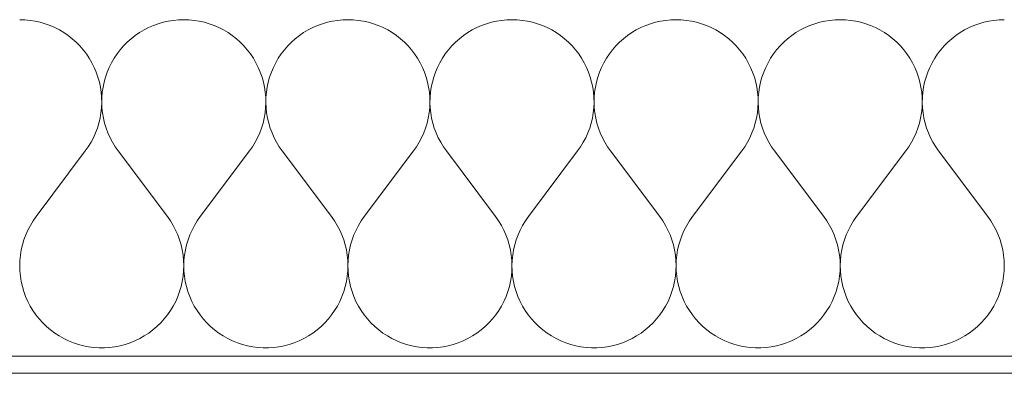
# Model space of a CAD drawing. Extents: x 100 to 2982, y 37 to 2050.
# Tile 19 of 135: x 998 to 1055, y 575 to 595. Entities that reach past the tile are written whole.
import ezdxf
from ezdxf.xclip import XClip

# ---------------------------------------------------------------- set-up
doc = ezdxf.new("R2010")
doc.units = 0
doc.header["$MEASUREMENT"] = 0
doc.header["$XCLIPFRAME"] = 0
doc.layers.add('420-K Ściany', color=7, linetype='Continuous')
doc.layers.add('820-G Rysunki Obrazki', color=7, linetype='Continuous')

# ---------------------------------------------------------------- blocks, each defined once
blk = doc.blocks.new('*X14')
at = {"layer": '420-K Ściany', "color": 174, "linetype": 'Continuous', "lineweight": 5, "ltscale": 0.2}
for p, q in [((998.238, 595.023), (997.937, 595.033)), ((998.538, 594.995), (998.238, 595.023)), ((998.835, 594.947), (998.538, 594.995)), ((999.129, 594.881), (998.835, 594.947)), ((999.418, 594.796), (999.129, 594.881)), ((1006.268, 594.881), (1005.979, 594.796)), ((1006.562, 594.947), (1006.268, 594.881)), ((1006.86, 594.995), (1006.562, 594.947)), ((1007.16, 595.023), (1006.86, 594.995)), ((1007.461, 595.033), (1007.16, 595.023)), ((1007.762, 595.023), (1007.461, 595.033)), ((1008.062, 594.995), (1007.762, 595.023)), ((1008.359, 594.947), (1008.062, 594.995)), ((1008.653, 594.881), (1008.359, 594.947)), ((1008.942, 594.796), (1008.653, 594.881)), ((1015.792, 594.881), (1015.503, 594.796)), ((1016.086, 594.947), (1015.792, 594.881)), ((1016.384, 594.995), (1016.086, 594.947)), ((1016.683, 595.023), (1016.384, 594.995)), ((1016.984, 595.033), (1016.683, 595.023)), ((1017.286, 595.023), (1016.984, 595.033)), ((1017.585, 594.995), (1017.286, 595.023)), ((1017.883, 594.947), (1017.585, 594.995)), ((1018.177, 594.881), (1017.883, 594.947)), ((1018.466, 594.796), (1018.177, 594.881)), ((1025.316, 594.881), (1025.027, 594.796)), ((1025.61, 594.947), (1025.316, 594.881)), ((1025.907, 594.995), (1025.61, 594.947)), ((1026.207, 595.023), (1025.907, 594.995)), ((1026.508, 595.033), (1026.207, 595.023)), ((1026.809, 595.023), (1026.508, 595.033)), ((1027.109, 594.995), (1026.809, 595.023)), ((1027.407, 594.947), (1027.109, 594.995)), ((1027.701, 594.881), (1027.407, 594.947)), ((1027.99, 594.796), (1027.701, 594.881)), ((1034.84, 594.881), (1034.551, 594.796)), ((1035.134, 594.947), (1034.84, 594.881)), ((1035.431, 594.995), (1035.134, 594.947)), ((1035.731, 595.023), (1035.431, 594.995)), ((1036.032, 595.033), (1035.731, 595.023)), ((1036.333, 595.023), (1036.032, 595.033)), ((1036.633, 594.995), (1036.333, 595.023)), ((1036.93, 594.947), (1036.633, 594.995)), ((1037.224, 594.881), (1036.93, 594.947)), ((1037.513, 594.796), (1037.224, 594.881)), ((1044.364, 594.881), (1044.075, 594.796)), ((1044.658, 594.947), (1044.364, 594.881)), ((1044.955, 594.995), (1044.658, 594.947)), ((1045.255, 595.023), (1044.955, 594.995)), ((1045.556, 595.033), (1045.255, 595.023)), ((1045.857, 595.023), (1045.556, 595.033)), ((1046.157, 594.995), (1045.857, 595.023)), ((1046.454, 594.947), (1046.157, 594.995)), ((1046.748, 594.881), (1046.454, 594.947)), ((1047.037, 594.796), (1046.748, 594.881)), ((1053.887, 594.881), (1053.598, 594.796)), ((1054.181, 594.947), (1053.887, 594.881)), ((1054.479, 594.995), (1054.181, 594.947)), ((1054.779, 595.023), (1054.479, 594.995)), ((1055.08, 595.033), (1054.779, 595.023)), ((999.701, 594.694), (999.418, 594.796)), ((999.977, 594.573), (999.701, 594.694)), ((1000.245, 594.436), (999.977, 594.573)), ((1000.504, 594.281), (1000.245, 594.436)), ((1005.152, 594.436), (1004.893, 594.281)), ((1005.42, 594.573), (1005.152, 594.436)), ((1005.696, 594.694), (1005.42, 594.573)), ((1005.979, 594.796), (1005.696, 594.694)), ((1009.225, 594.694), (1008.942, 594.796)), ((1009.501, 594.573), (1009.225, 594.694)), ((1009.769, 594.436), (1009.501, 594.573)), ((1010.028, 594.281), (1009.769, 594.436)), ((1014.676, 594.436), (1014.417, 594.281)), ((1014.944, 594.573), (1014.676, 594.436)), ((1015.22, 594.694), (1014.944, 594.573)), ((1015.503, 594.796), (1015.22, 594.694)), ((1018.749, 594.694), (1018.466, 594.796)), ((1019.025, 594.573), (1018.749, 594.694)), ((1019.293, 594.436), (1019.025, 594.573)), ((1019.552, 594.281), (1019.293, 594.436)), ((1024.2, 594.436), (1023.941, 594.281)), ((1024.468, 594.573), (1024.2, 594.436)), ((1024.744, 594.694), (1024.468, 594.573)), ((1025.027, 594.796), (1024.744, 594.694)), ((1028.273, 594.694), (1027.99, 594.796)), ((1028.549, 594.573), (1028.273, 594.694)), ((1028.817, 594.436), (1028.549, 594.573)), ((1029.076, 594.281), (1028.817, 594.436)), ((1033.724, 594.436), (1033.465, 594.281)), ((1033.991, 594.573), (1033.724, 594.436)), ((1034.268, 594.694), (1033.991, 594.573)), ((1034.551, 594.796), (1034.268, 594.694)), ((1037.797, 594.694), (1037.513, 594.796)), ((1038.073, 594.573), (1037.797, 594.694)), ((1038.341, 594.436), (1038.073, 594.573)), ((1038.599, 594.281), (1038.341, 594.436)), ((1043.247, 594.436), (1042.989, 594.281)), ((1043.515, 594.573), (1043.247, 594.436)), ((1043.791, 594.694), (1043.515, 594.573)), ((1044.075, 594.796), (1043.791, 594.694)), ((1047.32, 594.694), (1047.037, 594.796)), ((1047.596, 594.573), (1047.32, 594.694)), ((1047.864, 594.436), (1047.596, 594.573)), ((1048.123, 594.281), (1047.864, 594.436)), ((1052.771, 594.436), (1052.512, 594.281)), ((1053.039, 594.573), (1052.771, 594.436)), ((1053.315, 594.694), (1053.039, 594.573)), ((1053.598, 594.796), (1053.315, 594.694)), ((1000.753, 594.111), (1000.504, 594.281)), ((1000.99, 593.925), (1000.753, 594.111)), ((1001.215, 593.725), (1000.99, 593.925)), ((1001.426, 593.511), (1001.215, 593.725)), ((1004.183, 593.725), (1003.971, 593.511)), ((1004.408, 593.925), (1004.183, 593.725)), ((1004.645, 594.111), (1004.408, 593.925)), ((1004.893, 594.281), (1004.645, 594.111)), ((1010.276, 594.111), (1010.028, 594.281)), ((1010.513, 593.925), (1010.276, 594.111)), ((1010.738, 593.725), (1010.513, 593.925)), ((1010.95, 593.511), (1010.738, 593.725)), ((1013.707, 593.725), (1013.495, 593.511)), ((1013.932, 593.925), (1013.707, 593.725)), ((1014.169, 594.111), (1013.932, 593.925)), ((1014.417, 594.281), (1014.169, 594.111)), ((1019.8, 594.111), (1019.552, 594.281)), ((1020.037, 593.925), (1019.8, 594.111)), ((1020.262, 593.725), (1020.037, 593.925)), ((1020.474, 593.511), (1020.262, 593.725)), ((1023.231, 593.725), (1023.019, 593.511)), ((1023.455, 593.925), (1023.231, 593.725)), ((1023.693, 594.111), (1023.455, 593.925)), ((1023.941, 594.281), (1023.693, 594.111)), ((1029.324, 594.111), (1029.076, 594.281)), ((1029.561, 593.925), (1029.324, 594.111)), ((1029.786, 593.725), (1029.561, 593.925)), ((1029.998, 593.511), (1029.786, 593.725)), ((1032.754, 593.725), (1032.542, 593.511)), ((1032.979, 593.925), (1032.754, 593.725)), ((1033.216, 594.111), (1032.979, 593.925)), ((1033.465, 594.281), (1033.216, 594.111)), ((1038.848, 594.111), (1038.599, 594.281)), ((1039.085, 593.925), (1038.848, 594.111)), ((1039.31, 593.725), (1039.085, 593.925)), ((1039.522, 593.511), (1039.31, 593.725)), ((1042.278, 593.725), (1042.066, 593.511)), ((1042.503, 593.925), (1042.278, 593.725)), ((1042.74, 594.111), (1042.503, 593.925)), ((1042.989, 594.281), (1042.74, 594.111)), ((1048.372, 594.111), (1048.123, 594.281)), ((1048.609, 593.925), (1048.372, 594.111)), ((1048.834, 593.725), (1048.609, 593.925)), ((1049.046, 593.511), (1048.834, 593.725)), ((1051.802, 593.725), (1051.59, 593.511)), ((1052.027, 593.925), (1051.802, 593.725)), ((1052.264, 594.111), (1052.027, 593.925)), ((1052.512, 594.281), (1052.264, 594.111)), ((1001.624, 593.284), (1001.426, 593.511)), ((1001.807, 593.045), (1001.624, 593.284)), ((1003.773, 593.284), (1003.59, 593.045)), ((1003.971, 593.511), (1003.773, 593.284)), ((1011.148, 593.284), (1010.95, 593.511)), ((1011.331, 593.045), (1011.148, 593.284)), ((1013.297, 593.284), (1013.114, 593.045)), ((1013.495, 593.511), (1013.297, 593.284)), ((1020.672, 593.284), (1020.474, 593.511)), ((1020.855, 593.045), (1020.672, 593.284)), ((1022.821, 593.284), (1022.638, 593.045)), ((1023.019, 593.511), (1022.821, 593.284)), ((1030.196, 593.284), (1029.998, 593.511)), ((1030.379, 593.045), (1030.196, 593.284)), ((1032.345, 593.284), (1032.162, 593.045)), ((1032.542, 593.511), (1032.345, 593.284)), ((1039.72, 593.284), (1039.522, 593.511)), ((1039.903, 593.045), (1039.72, 593.284)), ((1041.868, 593.284), (1041.685, 593.045)), ((1042.066, 593.511), (1041.868, 593.284)), ((1049.243, 593.284), (1049.046, 593.511)), ((1049.426, 593.045), (1049.243, 593.284)), ((1051.392, 593.284), (1051.209, 593.045)), ((1051.59, 593.511), (1051.392, 593.284)), ((1001.975, 592.794), (1001.807, 593.045)), ((1002.127, 592.534), (1001.975, 592.794)), ((1003.422, 592.794), (1003.271, 592.534)), ((1003.59, 593.045), (1003.422, 592.794)), ((1011.499, 592.794), (1011.331, 593.045)), ((1011.65, 592.534), (1011.499, 592.794)), ((1012.946, 592.794), (1012.795, 592.534)), ((1013.114, 593.045), (1012.946, 592.794)), ((1021.023, 592.794), (1020.855, 593.045)), ((1021.174, 592.534), (1021.023, 592.794)), ((1022.47, 592.794), (1022.319, 592.534)), ((1022.638, 593.045), (1022.47, 592.794)), ((1030.547, 592.794), (1030.379, 593.045)), ((1030.698, 592.534), (1030.547, 592.794)), ((1031.994, 592.794), (1031.842, 592.534)), ((1032.162, 593.045), (1031.994, 592.794)), ((1040.07, 592.794), (1039.903, 593.045)), ((1040.222, 592.534), (1040.07, 592.794)), ((1041.518, 592.794), (1041.366, 592.534)), ((1041.685, 593.045), (1041.518, 592.794)), ((1049.594, 592.794), (1049.426, 593.045)), ((1049.746, 592.534), (1049.594, 592.794)), ((1051.041, 592.794), (1050.89, 592.534)), ((1051.209, 593.045), (1051.041, 592.794)), ((1002.261, 592.265), (1002.127, 592.534)), ((1002.379, 591.987), (1002.261, 592.265)), ((1003.136, 592.265), (1003.019, 591.987)), ((1003.271, 592.534), (1003.136, 592.265)), ((1011.785, 592.265), (1011.65, 592.534)), ((1011.902, 591.987), (1011.785, 592.265)), ((1012.66, 592.265), (1012.543, 591.987)), ((1012.795, 592.534), (1012.66, 592.265)), ((1021.309, 592.265), (1021.174, 592.534)), ((1021.426, 591.987), (1021.309, 592.265)), ((1022.184, 592.265), (1022.066, 591.987)), ((1022.319, 592.534), (1022.184, 592.265)), ((1030.833, 592.265), (1030.698, 592.534)), ((1030.95, 591.987), (1030.833, 592.265)), ((1031.708, 592.265), (1031.59, 591.987)), ((1031.842, 592.534), (1031.708, 592.265)), ((1040.356, 592.265), (1040.222, 592.534)), ((1040.474, 591.987), (1040.356, 592.265)), ((1041.232, 592.265), (1041.114, 591.987)), ((1041.366, 592.534), (1041.232, 592.265)), ((1049.88, 592.265), (1049.746, 592.534)), ((1049.998, 591.987), (1049.88, 592.265)), ((1050.755, 592.265), (1050.638, 591.987)), ((1050.89, 592.534), (1050.755, 592.265)), ((1002.478, 591.703), (1002.379, 591.987)), ((1002.56, 591.413), (1002.478, 591.703)), ((1002.919, 591.703), (1002.838, 591.413)), ((1003.019, 591.987), (1002.919, 591.703)), ((1012.002, 591.703), (1011.902, 591.987)), ((1012.084, 591.413), (1012.002, 591.703)), ((1012.443, 591.703), (1012.362, 591.413)), ((1012.543, 591.987), (1012.443, 591.703)), ((1021.526, 591.703), (1021.426, 591.987)), ((1021.607, 591.413), (1021.526, 591.703)), ((1021.967, 591.703), (1021.885, 591.413)), ((1022.066, 591.987), (1021.967, 591.703)), ((1031.05, 591.703), (1030.95, 591.987)), ((1031.131, 591.413), (1031.05, 591.703)), ((1031.491, 591.703), (1031.409, 591.413)), ((1031.59, 591.987), (1031.491, 591.703)), ((1040.574, 591.703), (1040.474, 591.987)), ((1040.655, 591.413), (1040.574, 591.703)), ((1041.014, 591.703), (1040.933, 591.413)), ((1041.114, 591.987), (1041.014, 591.703)), ((1050.097, 591.703), (1049.998, 591.987)), ((1050.179, 591.413), (1050.097, 591.703)), ((1050.538, 591.703), (1050.457, 591.413)), ((1050.638, 591.987), (1050.538, 591.703)), ((1002.623, 591.118), (1002.56, 591.413)), ((1002.667, 590.82), (1002.623, 591.118)), ((1002.775, 591.118), (1002.731, 590.82)), ((1002.838, 591.413), (1002.775, 591.118)), ((1012.147, 591.118), (1012.084, 591.413)), ((1012.191, 590.82), (1012.147, 591.118)), ((1012.299, 591.118), (1012.254, 590.82)), ((1012.362, 591.413), (1012.299, 591.118)), ((1021.67, 591.118), (1021.607, 591.413)), ((1021.715, 590.82), (1021.67, 591.118)), ((1021.822, 591.118), (1021.778, 590.82)), ((1021.885, 591.413), (1021.822, 591.118)), ((1031.194, 591.118), (1031.131, 591.413)), ((1031.238, 590.82), (1031.194, 591.118)), ((1031.346, 591.118), (1031.302, 590.82)), ((1031.409, 591.413), (1031.346, 591.118)), ((1040.718, 591.118), (1040.655, 591.413)), ((1040.762, 590.82), (1040.718, 591.118)), ((1040.87, 591.118), (1040.826, 590.82)), ((1040.933, 591.413), (1040.87, 591.118)), ((1050.242, 591.118), (1050.179, 591.413)), ((1050.286, 590.82), (1050.242, 591.118)), ((1050.394, 591.118), (1050.35, 590.82)), ((1050.457, 591.413), (1050.394, 591.118)), ((1002.692, 590.52), (1002.667, 590.82)), ((1002.698, 590.219), (1002.692, 590.52)), ((1002.705, 590.52), (1002.699, 590.219)), ((1002.731, 590.82), (1002.705, 590.52)), ((1012.216, 590.52), (1012.191, 590.82)), ((1012.222, 590.219), (1012.216, 590.52)), ((1012.229, 590.52), (1012.223, 590.219)), ((1012.254, 590.82), (1012.229, 590.52)), ((1021.74, 590.52), (1021.715, 590.82)), ((1021.746, 590.219), (1021.74, 590.52)), ((1021.753, 590.52), (1021.747, 590.219)), ((1021.778, 590.82), (1021.753, 590.52)), ((1031.264, 590.52), (1031.238, 590.82)), ((1031.27, 590.219), (1031.264, 590.52)), ((1031.277, 590.52), (1031.27, 590.219)), ((1031.302, 590.82), (1031.277, 590.52)), ((1040.787, 590.52), (1040.762, 590.82)), ((1040.794, 590.219), (1040.787, 590.52)), ((1040.801, 590.52), (1040.794, 590.219)), ((1040.826, 590.82), (1040.801, 590.52)), ((1050.311, 590.52), (1050.286, 590.82)), ((1050.318, 590.219), (1050.311, 590.52)), ((1050.324, 590.52), (1050.318, 590.219)), ((1050.35, 590.82), (1050.324, 590.52)), ((1002.654, 589.619), (1002.686, 589.918)), ((1002.686, 589.918), (1002.698, 590.219)), ((1002.699, 590.219), (1002.712, 589.918)), ((1002.712, 589.918), (1002.744, 589.619)), ((1012.178, 589.619), (1012.209, 589.918)), ((1012.209, 589.918), (1012.222, 590.219)), ((1012.223, 590.219), (1012.236, 589.918)), ((1012.236, 589.918), (1012.267, 589.619)), ((1021.702, 589.619), (1021.733, 589.918)), ((1021.733, 589.918), (1021.746, 590.219)), ((1021.747, 590.219), (1021.759, 589.918)), ((1021.759, 589.918), (1021.791, 589.619)), ((1031.225, 589.619), (1031.257, 589.918)), ((1031.257, 589.918), (1031.27, 590.219)), ((1031.27, 590.219), (1031.283, 589.918)), ((1031.283, 589.918), (1031.315, 589.619)), ((1040.749, 589.619), (1040.781, 589.918)), ((1040.781, 589.918), (1040.794, 590.219)), ((1040.794, 590.219), (1040.807, 589.918)), ((1040.807, 589.918), (1040.839, 589.619)), ((1050.273, 589.619), (1050.305, 589.918)), ((1050.305, 589.918), (1050.318, 590.219)), ((1050.318, 590.219), (1050.331, 589.918)), ((1050.331, 589.918), (1050.363, 589.619)), ((1002.534, 589.029), (1002.603, 589.322)), ((1002.603, 589.322), (1002.654, 589.619)), ((1002.744, 589.619), (1002.794, 589.322)), ((1002.794, 589.322), (1002.864, 589.029)), ((1012.058, 589.029), (1012.127, 589.322)), ((1012.127, 589.322), (1012.178, 589.619)), ((1012.267, 589.619), (1012.318, 589.322)), ((1012.318, 589.322), (1012.387, 589.029)), ((1021.582, 589.029), (1021.651, 589.322)), ((1021.651, 589.322), (1021.702, 589.619)), ((1021.791, 589.619), (1021.842, 589.322)), ((1021.842, 589.322), (1021.911, 589.029)), ((1031.105, 589.029), (1031.175, 589.322)), ((1031.175, 589.322), (1031.225, 589.619)), ((1031.315, 589.619), (1031.366, 589.322)), ((1031.366, 589.322), (1031.435, 589.029)), ((1040.629, 589.029), (1040.698, 589.322)), ((1040.698, 589.322), (1040.749, 589.619)), ((1040.839, 589.619), (1040.89, 589.322)), ((1040.89, 589.322), (1040.959, 589.029)), ((1050.153, 589.029), (1050.222, 589.322)), ((1050.222, 589.322), (1050.273, 589.619)), ((1050.363, 589.619), (1050.413, 589.322)), ((1050.413, 589.322), (1050.483, 589.029)), ((1002.34, 588.458), (1002.446, 588.74)), ((1002.446, 588.74), (1002.534, 589.029)), ((1002.864, 589.029), (1002.951, 588.74)), ((1002.951, 588.74), (1003.057, 588.458)), ((1011.864, 588.458), (1011.97, 588.74)), ((1011.97, 588.74), (1012.058, 589.029)), ((1012.387, 589.029), (1012.475, 588.74)), ((1012.475, 588.74), (1012.581, 588.458)), ((1021.388, 588.458), (1021.494, 588.74)), ((1021.494, 588.74), (1021.582, 589.029)), ((1021.911, 589.029), (1021.999, 588.74)), ((1021.999, 588.74), (1022.105, 588.458)), ((1030.912, 588.458), (1031.018, 588.74)), ((1031.018, 588.74), (1031.105, 589.029)), ((1031.435, 589.029), (1031.523, 588.74)), ((1031.523, 588.74), (1031.629, 588.458)), ((1040.436, 588.458), (1040.541, 588.74)), ((1040.541, 588.74), (1040.629, 589.029)), ((1040.959, 589.029), (1041.047, 588.74)), ((1041.047, 588.74), (1041.152, 588.458)), ((1049.959, 588.458), (1050.065, 588.74)), ((1050.065, 588.74), (1050.153, 589.029)), ((1050.483, 589.029), (1050.57, 588.74)), ((1050.57, 588.74), (1050.676, 588.458)), ((1002.076, 587.917), (1002.217, 588.184)), ((1002.217, 588.184), (1002.34, 588.458)), ((1003.057, 588.458), (1003.181, 588.184)), ((1003.181, 588.184), (1003.321, 587.917)), ((1011.6, 587.917), (1011.741, 588.184)), ((1011.741, 588.184), (1011.864, 588.458)), ((1012.581, 588.458), (1012.704, 588.184)), ((1012.704, 588.184), (1012.845, 587.917)), ((1021.124, 587.917), (1021.265, 588.184)), ((1021.265, 588.184), (1021.388, 588.458)), ((1022.105, 588.458), (1022.228, 588.184)), ((1022.228, 588.184), (1022.369, 587.917)), ((1030.648, 587.917), (1030.788, 588.184)), ((1030.788, 588.184), (1030.912, 588.458)), ((1031.629, 588.458), (1031.752, 588.184)), ((1031.752, 588.184), (1031.892, 587.917)), ((1040.172, 587.917), (1040.312, 588.184)), ((1040.312, 588.184), (1040.436, 588.458)), ((1041.152, 588.458), (1041.276, 588.184)), ((1041.276, 588.184), (1041.416, 587.917)), ((1049.696, 587.917), (1049.836, 588.184)), ((1049.836, 588.184), (1049.959, 588.458)), ((1050.676, 588.458), (1050.8, 588.184)), ((1050.8, 588.184), (1050.94, 587.917)), ((1001.746, 587.414), (1001.919, 587.66)), ((1001.919, 587.66), (1002.076, 587.917)), ((1003.321, 587.917), (1003.478, 587.66)), ((1003.478, 587.66), (1003.651, 587.414)), ((1011.27, 587.414), (1011.443, 587.66)), ((1011.443, 587.66), (1011.6, 587.917)), ((1012.845, 587.917), (1013.002, 587.66)), ((1013.002, 587.66), (1013.175, 587.414)), ((1020.794, 587.414), (1020.967, 587.66)), ((1020.967, 587.66), (1021.124, 587.917)), ((1022.369, 587.917), (1022.526, 587.66)), ((1022.526, 587.66), (1022.699, 587.414)), ((1030.318, 587.414), (1030.491, 587.66)), ((1030.491, 587.66), (1030.648, 587.917)), ((1031.892, 587.917), (1032.05, 587.66)), ((1032.05, 587.66), (1032.223, 587.414)), ((1039.842, 587.414), (1040.015, 587.66)), ((1040.015, 587.66), (1040.172, 587.917)), ((1041.416, 587.917), (1041.573, 587.66)), ((1041.573, 587.66), (1041.746, 587.414)), ((1049.365, 587.414), (1049.538, 587.66)), ((1049.538, 587.66), (1049.696, 587.917)), ((1050.94, 587.917), (1051.097, 587.66)), ((1051.097, 587.66), (1051.27, 587.414)), ((998.889, 583.604), (1001.746, 587.414)), ((1006.508, 583.604), (1003.651, 587.414)), ((1008.413, 583.604), (1011.27, 587.414)), ((1016.032, 583.604), (1013.175, 587.414)), ((1017.937, 583.604), (1020.794, 587.414)), ((1025.556, 583.604), (1022.699, 587.414)), ((1027.461, 583.604), (1030.318, 587.414)), ((1035.08, 583.604), (1032.223, 587.414)), ((1036.984, 583.604), (1039.842, 587.414)), ((1044.604, 583.604), (1041.746, 587.414)), ((1046.508, 583.604), (1049.365, 587.414)), ((1054.127, 583.604), (1051.27, 587.414)), ((998.889, 583.604), (998.714, 583.354)), ((1006.684, 583.354), (1006.508, 583.604)), ((1008.413, 583.604), (1008.238, 583.354)), ((1016.208, 583.354), (1016.032, 583.604)), ((1017.937, 583.604), (1017.761, 583.354)), ((1025.731, 583.354), (1025.556, 583.604)), ((1027.461, 583.604), (1027.285, 583.354)), ((1035.255, 583.354), (1035.08, 583.604)), ((1036.984, 583.604), (1036.809, 583.354)), ((1044.779, 583.354), (1044.604, 583.604)), ((1046.508, 583.604), (1046.333, 583.354)), ((1054.303, 583.354), (1054.127, 583.604)), ((998.555, 583.093), (998.413, 582.822)), ((998.714, 583.354), (998.555, 583.093)), ((1006.843, 583.093), (1006.684, 583.354)), ((1006.985, 582.822), (1006.843, 583.093)), ((1008.079, 583.093), (1007.937, 582.822)), ((1008.238, 583.354), (1008.079, 583.093)), ((1016.367, 583.093), (1016.208, 583.354)), ((1016.508, 582.822), (1016.367, 583.093)), ((1017.602, 583.093), (1017.461, 582.822)), ((1017.761, 583.354), (1017.602, 583.093)), ((1025.89, 583.093), (1025.731, 583.354)), ((1026.032, 582.822), (1025.89, 583.093)), ((1027.126, 583.093), (1026.984, 582.822)), ((1027.285, 583.354), (1027.126, 583.093)), ((1035.414, 583.093), (1035.255, 583.354)), ((1035.556, 582.822), (1035.414, 583.093)), ((1036.65, 583.093), (1036.508, 582.822)), ((1036.809, 583.354), (1036.65, 583.093)), ((1044.938, 583.093), (1044.779, 583.354)), ((1045.08, 582.822), (1044.938, 583.093)), ((1046.174, 583.093), (1046.032, 582.822)), ((1046.333, 583.354), (1046.174, 583.093)), ((1054.462, 583.093), (1054.303, 583.354)), ((1054.604, 582.822), (1054.462, 583.093)), ((998.289, 582.543), (998.182, 582.257)), ((998.413, 582.822), (998.289, 582.543)), ((1007.109, 582.543), (1006.985, 582.822)), ((1007.215, 582.257), (1007.109, 582.543)), ((1007.812, 582.543), (1007.706, 582.257)), ((1007.937, 582.822), (1007.812, 582.543)), ((1016.633, 582.543), (1016.508, 582.822)), ((1016.739, 582.257), (1016.633, 582.543)), ((1017.336, 582.543), (1017.23, 582.257)), ((1017.461, 582.822), (1017.336, 582.543)), ((1026.157, 582.543), (1026.032, 582.822)), ((1026.263, 582.257), (1026.157, 582.543)), ((1026.86, 582.543), (1026.754, 582.257)), ((1026.984, 582.822), (1026.86, 582.543)), ((1035.68, 582.543), (1035.556, 582.822)), ((1035.786, 582.257), (1035.68, 582.543)), ((1036.384, 582.543), (1036.278, 582.257)), ((1036.508, 582.822), (1036.384, 582.543)), ((1045.204, 582.543), (1045.08, 582.822)), ((1045.31, 582.257), (1045.204, 582.543)), ((1045.908, 582.543), (1045.802, 582.257)), ((1046.032, 582.822), (1045.908, 582.543)), ((1054.728, 582.543), (1054.604, 582.822)), ((1054.834, 582.257), (1054.728, 582.543)), ((998.095, 581.964), (998.026, 581.666)), ((998.182, 582.257), (998.095, 581.964)), ((1007.303, 581.964), (1007.215, 582.257)), ((1007.371, 581.666), (1007.303, 581.964)), ((1007.619, 581.964), (1007.55, 581.666)), ((1007.706, 582.257), (1007.619, 581.964)), ((1016.826, 581.964), (1016.739, 582.257)), ((1016.895, 581.666), (1016.826, 581.964)), ((1017.143, 581.964), (1017.074, 581.666)), ((1017.23, 582.257), (1017.143, 581.964)), ((1026.35, 581.964), (1026.263, 582.257)), ((1026.419, 581.666), (1026.35, 581.964)), ((1026.666, 581.964), (1026.598, 581.666)), ((1026.754, 582.257), (1026.666, 581.964)), ((1035.874, 581.964), (1035.786, 582.257)), ((1035.943, 581.666), (1035.874, 581.964)), ((1036.19, 581.964), (1036.122, 581.666)), ((1036.278, 582.257), (1036.19, 581.964)), ((1045.398, 581.964), (1045.31, 582.257)), ((1045.466, 581.666), (1045.398, 581.964)), ((1045.714, 581.964), (1045.645, 581.666)), ((1045.802, 582.257), (1045.714, 581.964)), ((1054.922, 581.964), (1054.834, 582.257)), ((1054.99, 581.666), (1054.922, 581.964)), ((997.977, 581.364), (997.947, 581.06)), ((998.026, 581.666), (997.977, 581.364)), ((1007.42, 581.364), (1007.371, 581.666)), ((1007.45, 581.06), (1007.42, 581.364)), ((1007.501, 581.364), (1007.471, 581.06)), ((1007.55, 581.666), (1007.501, 581.364)), ((1016.944, 581.364), (1016.895, 581.666)), ((1016.974, 581.06), (1016.944, 581.364)), ((1017.025, 581.364), (1016.995, 581.06)), ((1017.074, 581.666), (1017.025, 581.364)), ((1026.468, 581.364), (1026.419, 581.666)), ((1026.498, 581.06), (1026.468, 581.364)), ((1026.548, 581.364), (1026.519, 581.06)), ((1026.598, 581.666), (1026.548, 581.364)), ((1035.992, 581.364), (1035.943, 581.666)), ((1036.022, 581.06), (1035.992, 581.364)), ((1036.072, 581.364), (1036.042, 581.06)), ((1036.122, 581.666), (1036.072, 581.364)), ((1045.516, 581.364), (1045.466, 581.666)), ((1045.546, 581.06), (1045.516, 581.364)), ((1045.596, 581.364), (1045.566, 581.06)), ((1045.645, 581.666), (1045.596, 581.364)), ((1055.04, 581.364), (1054.99, 581.666)), ((1055.069, 581.06), (1055.04, 581.364)), ((997.947, 581.06), (997.937, 580.755)), ((997.937, 580.755), (997.946, 580.449)), ((1007.461, 580.755), (1007.45, 581.06)), ((1007.451, 580.449), (1007.461, 580.755)), ((1007.471, 581.06), (1007.461, 580.755)), ((1007.461, 580.755), (1007.47, 580.449)), ((1016.984, 580.755), (1016.974, 581.06)), ((1016.975, 580.449), (1016.984, 580.755)), ((1016.995, 581.06), (1016.984, 580.755)), ((1016.984, 580.755), (1016.994, 580.449)), ((1026.508, 580.755), (1026.498, 581.06)), ((1026.499, 580.449), (1026.508, 580.755)), ((1026.519, 581.06), (1026.508, 580.755)), ((1026.508, 580.755), (1026.518, 580.449)), ((1036.032, 580.755), (1036.022, 581.06)), ((1036.023, 580.449), (1036.032, 580.755)), ((1036.042, 581.06), (1036.032, 580.755)), ((1036.032, 580.755), (1036.041, 580.449)), ((1045.556, 580.755), (1045.546, 581.06)), ((1045.547, 580.449), (1045.556, 580.755)), ((1045.566, 581.06), (1045.556, 580.755)), ((1045.556, 580.755), (1045.565, 580.449)), ((1055.08, 580.755), (1055.069, 581.06)), ((1055.07, 580.449), (1055.08, 580.755)), ((997.946, 580.449), (997.975, 580.145)), ((997.975, 580.145), (998.023, 579.844)), ((1007.374, 579.844), (1007.423, 580.145)), ((1007.423, 580.145), (1007.451, 580.449)), ((1007.47, 580.449), (1007.499, 580.145)), ((1007.499, 580.145), (1007.547, 579.844)), ((1016.898, 579.844), (1016.946, 580.145)), ((1016.946, 580.145), (1016.975, 580.449)), ((1016.994, 580.449), (1017.023, 580.145)), ((1017.023, 580.145), (1017.071, 579.844)), ((1026.422, 579.844), (1026.47, 580.145)), ((1026.47, 580.145), (1026.499, 580.449)), ((1026.518, 580.449), (1026.546, 580.145)), ((1026.546, 580.145), (1026.595, 579.844)), ((1035.946, 579.844), (1035.994, 580.145)), ((1035.994, 580.145), (1036.023, 580.449)), ((1036.041, 580.449), (1036.07, 580.145)), ((1036.07, 580.145), (1036.119, 579.844)), ((1045.469, 579.844), (1045.518, 580.145)), ((1045.518, 580.145), (1045.547, 580.449)), ((1045.565, 580.449), (1045.594, 580.145)), ((1045.594, 580.145), (1045.642, 579.844)), ((1054.993, 579.844), (1055.042, 580.145)), ((1055.042, 580.145), (1055.07, 580.449)), ((998.023, 579.844), (998.091, 579.546)), ((998.091, 579.546), (998.177, 579.252)), ((1007.22, 579.252), (1007.307, 579.546)), ((1007.307, 579.546), (1007.374, 579.844)), ((1007.547, 579.844), (1007.615, 579.546)), ((1007.615, 579.546), (1007.701, 579.252)), ((1016.744, 579.252), (1016.83, 579.546)), ((1016.83, 579.546), (1016.898, 579.844)), ((1017.071, 579.844), (1017.139, 579.546)), ((1017.139, 579.546), (1017.225, 579.252)), ((1026.268, 579.252), (1026.354, 579.546)), ((1026.354, 579.546), (1026.422, 579.844)), ((1026.595, 579.844), (1026.662, 579.546)), ((1026.662, 579.546), (1026.749, 579.252)), ((1035.791, 579.252), (1035.878, 579.546)), ((1035.878, 579.546), (1035.946, 579.844)), ((1036.119, 579.844), (1036.186, 579.546)), ((1036.186, 579.546), (1036.273, 579.252)), ((1045.315, 579.252), (1045.402, 579.546)), ((1045.402, 579.546), (1045.469, 579.844)), ((1045.642, 579.844), (1045.71, 579.546)), ((1045.71, 579.546), (1045.796, 579.252)), ((1054.839, 579.252), (1054.926, 579.546)), ((1054.926, 579.546), (1054.993, 579.844)), ((998.177, 579.252), (998.283, 578.966)), ((998.283, 578.966), (998.406, 578.686)), ((1006.992, 578.686), (1007.115, 578.966)), ((1007.115, 578.966), (1007.22, 579.252)), ((1007.701, 579.252), (1007.806, 578.966)), ((1007.806, 578.966), (1007.93, 578.686)), ((1016.515, 578.686), (1016.639, 578.966)), ((1016.639, 578.966), (1016.744, 579.252)), ((1017.225, 579.252), (1017.33, 578.966)), ((1017.33, 578.966), (1017.454, 578.686)), ((1026.039, 578.686), (1026.163, 578.966)), ((1026.163, 578.966), (1026.268, 579.252)), ((1026.749, 579.252), (1026.854, 578.966)), ((1026.854, 578.966), (1026.977, 578.686)), ((1035.563, 578.686), (1035.686, 578.966)), ((1035.686, 578.966), (1035.791, 579.252)), ((1036.273, 579.252), (1036.378, 578.966)), ((1036.378, 578.966), (1036.501, 578.686)), ((1045.087, 578.686), (1045.21, 578.966)), ((1045.21, 578.966), (1045.315, 579.252)), ((1045.796, 579.252), (1045.902, 578.966)), ((1045.902, 578.966), (1046.025, 578.686)), ((1054.611, 578.686), (1054.734, 578.966)), ((1054.734, 578.966), (1054.839, 579.252)), ((998.406, 578.686), (998.547, 578.415)), ((998.547, 578.415), (998.705, 578.153)), ((1006.692, 578.153), (1006.851, 578.415)), ((1006.851, 578.415), (1006.992, 578.686)), ((1007.93, 578.686), (1008.071, 578.415)), ((1008.071, 578.415), (1008.229, 578.153)), ((1016.216, 578.153), (1016.374, 578.415)), ((1016.374, 578.415), (1016.515, 578.686)), ((1017.454, 578.686), (1017.595, 578.415)), ((1017.595, 578.415), (1017.753, 578.153)), ((1025.74, 578.153), (1025.898, 578.415)), ((1025.898, 578.415), (1026.039, 578.686)), ((1026.977, 578.686), (1027.118, 578.415)), ((1027.118, 578.415), (1027.277, 578.153)), ((1035.264, 578.153), (1035.422, 578.415)), ((1035.422, 578.415), (1035.563, 578.686)), ((1036.501, 578.686), (1036.642, 578.415)), ((1036.642, 578.415), (1036.8, 578.153)), ((1044.788, 578.153), (1044.946, 578.415)), ((1044.946, 578.415), (1045.087, 578.686)), ((1046.025, 578.686), (1046.166, 578.415)), ((1046.166, 578.415), (1046.324, 578.153)), ((1054.311, 578.153), (1054.47, 578.415)), ((1054.47, 578.415), (1054.611, 578.686)), ((998.705, 578.153), (998.88, 577.903)), ((998.88, 577.903), (999.07, 577.664)), ((1006.328, 577.664), (1006.518, 577.903)), ((1006.518, 577.903), (1006.692, 578.153)), ((1008.229, 578.153), (1008.403, 577.903)), ((1008.403, 577.903), (1008.594, 577.664)), ((1015.851, 577.664), (1016.042, 577.903)), ((1016.042, 577.903), (1016.216, 578.153)), ((1017.753, 578.153), (1017.927, 577.903)), ((1017.927, 577.903), (1018.118, 577.664)), ((1025.375, 577.664), (1025.565, 577.903)), ((1025.565, 577.903), (1025.74, 578.153)), ((1027.277, 578.153), (1027.451, 577.903)), ((1027.451, 577.903), (1027.641, 577.664)), ((1034.899, 577.664), (1035.089, 577.903)), ((1035.089, 577.903), (1035.264, 578.153)), ((1036.8, 578.153), (1036.975, 577.903)), ((1036.975, 577.903), (1037.165, 577.664)), ((1044.423, 577.664), (1044.613, 577.903)), ((1044.613, 577.903), (1044.788, 578.153)), ((1046.324, 578.153), (1046.499, 577.903)), ((1046.499, 577.903), (1046.689, 577.664)), ((1053.947, 577.664), (1054.137, 577.903)), ((1054.137, 577.903), (1054.311, 578.153)), ((999.07, 577.664), (999.275, 577.437)), ((999.275, 577.437), (999.495, 577.224)), ((999.495, 577.224), (999.727, 577.026)), ((1005.67, 577.026), (1005.903, 577.224)), ((1005.903, 577.224), (1006.122, 577.437)), ((1006.122, 577.437), (1006.328, 577.664)), ((1008.594, 577.664), (1008.799, 577.437)), ((1008.799, 577.437), (1009.018, 577.224)), ((1009.018, 577.224), (1009.251, 577.026)), ((1015.194, 577.026), (1015.427, 577.224)), ((1015.427, 577.224), (1015.646, 577.437)), ((1015.646, 577.437), (1015.851, 577.664)), ((1018.118, 577.664), (1018.323, 577.437)), ((1018.323, 577.437), (1018.542, 577.224)), ((1018.542, 577.224), (1018.775, 577.026)), ((1024.718, 577.026), (1024.951, 577.224)), ((1024.951, 577.224), (1025.17, 577.437)), ((1025.17, 577.437), (1025.375, 577.664)), ((1027.641, 577.664), (1027.847, 577.437)), ((1027.847, 577.437), (1028.066, 577.224)), ((1028.066, 577.224), (1028.299, 577.026)), ((1034.242, 577.026), (1034.474, 577.224)), ((1034.474, 577.224), (1034.694, 577.437)), ((1034.694, 577.437), (1034.899, 577.664)), ((1037.165, 577.664), (1037.37, 577.437)), ((1037.37, 577.437), (1037.59, 577.224)), ((1037.59, 577.224), (1037.822, 577.026)), ((1043.766, 577.026), (1043.998, 577.224)), ((1043.998, 577.224), (1044.218, 577.437)), ((1044.218, 577.437), (1044.423, 577.664)), ((1046.689, 577.664), (1046.894, 577.437)), ((1046.894, 577.437), (1047.114, 577.224)), ((1047.114, 577.224), (1047.346, 577.026)), ((1053.289, 577.026), (1053.522, 577.224)), ((1053.522, 577.224), (1053.741, 577.437)), ((1053.741, 577.437), (1053.947, 577.664)), ((999.727, 577.026), (999.972, 576.843)), ((999.972, 576.843), (1000.228, 576.676)), ((1000.228, 576.676), (1000.494, 576.526)), ((1004.903, 576.526), (1005.17, 576.676)), ((1005.17, 576.676), (1005.426, 576.843)), ((1005.426, 576.843), (1005.67, 577.026)), ((1009.251, 577.026), (1009.496, 576.843)), ((1009.496, 576.843), (1009.752, 576.676)), ((1009.752, 576.676), (1010.018, 576.526)), ((1014.427, 576.526), (1014.693, 576.676)), ((1014.693, 576.676), (1014.949, 576.843)), ((1014.949, 576.843), (1015.194, 577.026)), ((1018.775, 577.026), (1019.019, 576.843)), ((1019.019, 576.843), (1019.275, 576.676)), ((1019.275, 576.676), (1019.542, 576.526)), ((1023.951, 576.526), (1024.217, 576.676)), ((1024.217, 576.676), (1024.473, 576.843)), ((1024.473, 576.843), (1024.718, 577.026)), ((1028.299, 577.026), (1028.543, 576.843)), ((1028.543, 576.843), (1028.799, 576.676)), ((1028.799, 576.676), (1029.065, 576.526)), ((1033.475, 576.526), (1033.741, 576.676)), ((1033.741, 576.676), (1033.997, 576.843)), ((1033.997, 576.843), (1034.242, 577.026)), ((1037.822, 577.026), (1038.067, 576.843)), ((1038.067, 576.843), (1038.323, 576.676)), ((1038.323, 576.676), (1038.589, 576.526)), ((1042.999, 576.526), (1043.265, 576.676)), ((1043.265, 576.676), (1043.521, 576.843)), ((1043.521, 576.843), (1043.766, 577.026)), ((1047.346, 577.026), (1047.591, 576.843)), ((1047.591, 576.843), (1047.847, 576.676)), ((1047.847, 576.676), (1048.113, 576.526)), ((1052.523, 576.526), (1052.789, 576.676)), ((1052.789, 576.676), (1053.045, 576.843)), ((1053.045, 576.843), (1053.289, 577.026)), ((1000.494, 576.526), (1000.769, 576.393)), ((1000.769, 576.393), (1001.052, 576.279)), ((1001.052, 576.279), (1001.342, 576.182)), ((1001.342, 576.182), (1001.638, 576.105)), ((1001.638, 576.105), (1001.938, 576.046)), ((1001.938, 576.046), (1002.241, 576.007)), ((1002.241, 576.007), (1002.546, 575.988)), ((1002.852, 575.988), (1003.156, 576.007)), ((1003.156, 576.007), (1003.46, 576.046)), ((1003.46, 576.046), (1003.759, 576.105)), ((1003.759, 576.105), (1004.055, 576.182)), ((1004.055, 576.182), (1004.345, 576.279)), ((1004.345, 576.279), (1004.628, 576.393)), ((1004.628, 576.393), (1004.903, 576.526)), ((1010.018, 576.526), (1010.293, 576.393)), ((1010.293, 576.393), (1010.576, 576.279)), ((1010.576, 576.279), (1010.866, 576.182)), ((1010.866, 576.182), (1011.162, 576.105)), ((1011.162, 576.105), (1011.462, 576.046)), ((1011.462, 576.046), (1011.765, 576.007)), ((1011.765, 576.007), (1012.07, 575.988)), ((1012.375, 575.988), (1012.68, 576.007)), ((1012.68, 576.007), (1012.983, 576.046)), ((1012.983, 576.046), (1013.283, 576.105)), ((1013.283, 576.105), (1013.579, 576.182)), ((1013.579, 576.182), (1013.869, 576.279)), ((1013.869, 576.279), (1014.152, 576.393)), ((1014.152, 576.393), (1014.427, 576.526)), ((1019.542, 576.526), (1019.817, 576.393)), ((1019.817, 576.393), (1020.1, 576.279)), ((1020.1, 576.279), (1020.39, 576.182)), ((1020.39, 576.182), (1020.686, 576.105)), ((1020.686, 576.105), (1020.986, 576.046)), ((1020.986, 576.046), (1021.289, 576.007)), ((1021.289, 576.007), (1021.594, 575.988)), ((1021.899, 575.988), (1022.204, 576.007)), ((1022.204, 576.007), (1022.507, 576.046)), ((1022.507, 576.046), (1022.807, 576.105)), ((1022.807, 576.105), (1023.103, 576.182)), ((1023.103, 576.182), (1023.393, 576.279)), ((1023.393, 576.279), (1023.676, 576.393)), ((1023.676, 576.393), (1023.951, 576.526)), ((1029.065, 576.526), (1029.341, 576.393)), ((1029.341, 576.393), (1029.624, 576.279)), ((1029.624, 576.279), (1029.914, 576.182)), ((1029.914, 576.182), (1030.209, 576.105)), ((1030.209, 576.105), (1030.509, 576.046)), ((1030.509, 576.046), (1030.812, 576.007)), ((1030.812, 576.007), (1031.117, 575.988)), ((1031.423, 575.988), (1031.728, 576.007)), ((1031.728, 576.007), (1032.031, 576.046)), ((1032.031, 576.046), (1032.331, 576.105)), ((1032.331, 576.105), (1032.626, 576.182)), ((1032.626, 576.182), (1032.916, 576.279)), ((1032.916, 576.279), (1033.2, 576.393)), ((1033.2, 576.393), (1033.475, 576.526)), ((1038.589, 576.526), (1038.865, 576.393)), ((1038.865, 576.393), (1039.148, 576.279)), ((1039.148, 576.279), (1039.438, 576.182)), ((1039.438, 576.182), (1039.733, 576.105)), ((1039.733, 576.105), (1040.033, 576.046)), ((1040.033, 576.046), (1040.336, 576.007)), ((1040.336, 576.007), (1040.641, 575.988)), ((1040.947, 575.988), (1041.252, 576.007)), ((1041.252, 576.007), (1041.555, 576.046)), ((1041.555, 576.046), (1041.855, 576.105)), ((1041.855, 576.105), (1042.15, 576.182)), ((1042.15, 576.182), (1042.44, 576.279)), ((1042.44, 576.279), (1042.723, 576.393)), ((1042.723, 576.393), (1042.999, 576.526)), ((1048.113, 576.526), (1048.388, 576.393)), ((1048.388, 576.393), (1048.672, 576.279)), ((1048.672, 576.279), (1048.962, 576.182)), ((1048.962, 576.182), (1049.257, 576.105)), ((1049.257, 576.105), (1049.557, 576.046)), ((1049.557, 576.046), (1049.86, 576.007)), ((1049.86, 576.007), (1050.165, 575.988)), ((1050.471, 575.988), (1050.776, 576.007)), ((1050.776, 576.007), (1051.079, 576.046)), ((1051.079, 576.046), (1051.379, 576.105)), ((1051.379, 576.105), (1051.674, 576.182)), ((1051.674, 576.182), (1051.964, 576.279)), ((1051.964, 576.279), (1052.247, 576.393)), ((1052.247, 576.393), (1052.523, 576.526)), ((1002.546, 575.988), (1002.852, 575.988)), ((1012.07, 575.988), (1012.375, 575.988)), ((1021.594, 575.988), (1021.899, 575.988)), ((1031.117, 575.988), (1031.423, 575.988)), ((1040.641, 575.988), (1040.947, 575.988)), ((1050.165, 575.988), (1050.471, 575.988))]:
    blk.add_line(p, q, dxfattribs=at)
blk = doc.blocks.new('Rysunek_1_1', base_point=(-18316.349, -206.526))
at = {"layer": '420-K Ściany', "linetype": 'Continuous', "lineweight": 5}
h = blk.add_hatch(dxfattribs=at)
h.set_pattern_fill('Tynk_0001', color=176, style=0, pattern_type=2)
h.set_pattern_definition([(0, (-18316.349, -206.5255), (0, 8.660254), [0, -5]), (0, (-18313.849, -202.195), (0, 8.660254), [0, -5])])
h.paths.add_polyline_path([(1374.802, 575.509), (946.302, 575.509), (946.302, 574.509), (1374.802, 574.509)])
at = {"layer": '420-K Ściany', "color": 67, "linetype": 'Continuous', "lineweight": 13, "ltscale": 0.2}
blk.add_line((946.302, 575.509), (1374.802, 575.509), dxfattribs=at)
at = {"layer": '420-K Ściany', "color": 47, "linetype": 'Continuous', "lineweight": 15, "ltscale": 0.2, "flags": 128}
blk.add_lwpolyline([(946.302, 574.509), (1374.802, 574.509)], dxfattribs=at)
at = {"color": 65, "linetype": 'Continuous', "lineweight": 13, "ltscale": 0.2}
blk.add_blockref('*X14', (0, 0), dxfattribs=at)

msp = doc.modelspace()

# ---------------------------------------------------------------- block references
at = {"layer": '820-G Rysunki Obrazki', "color": 65, "linetype": 'Continuous', "lineweight": 13, "ltscale": 0.2}
ref = msp.add_blockref('Rysunek_1_1', (-18316.349, -206.526), dxfattribs=at)
XClip(ref).set_block_clipping_path([(244.527027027, 76.8014120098), (2570.9054054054, 2022.1162324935)])

doc.saveas('drawing.dxf')
